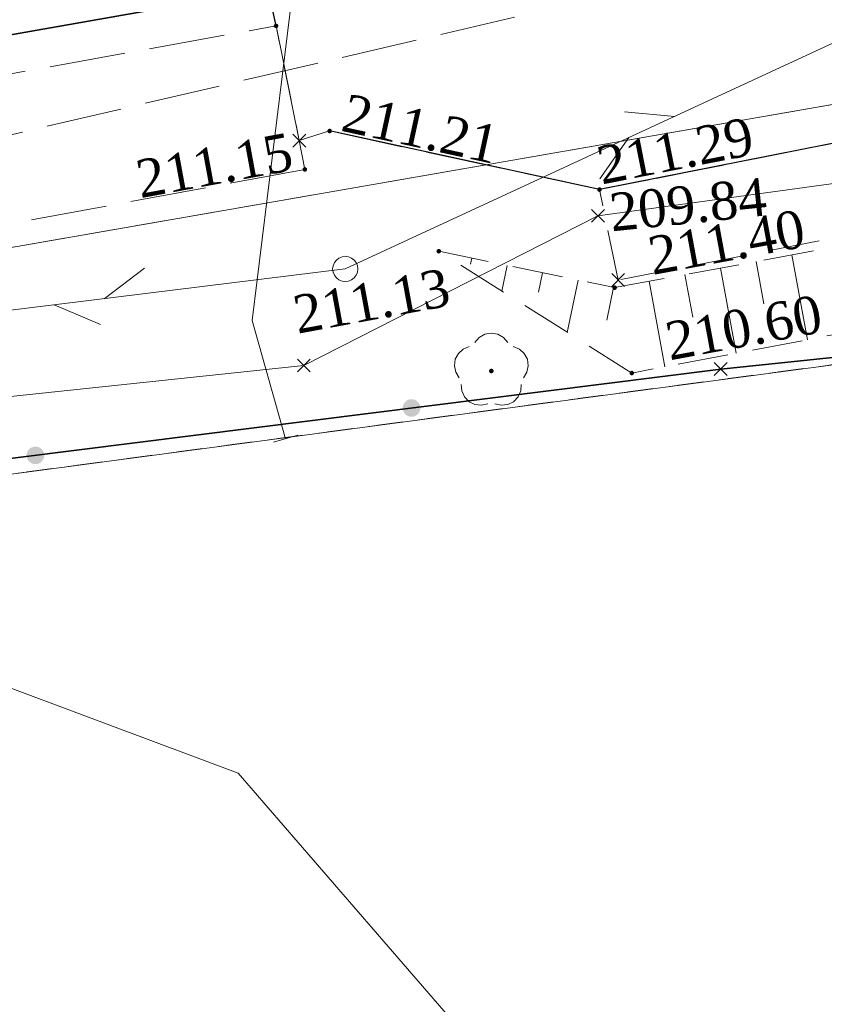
# Model space of a CAD drawing. Extents: x 7414218 to 7427513, y 5544630 to 5555035.
# Tile 35 of 46: x 7419568 to 7419584, y 5549631 to 5549650. Entities that reach past the tile are written whole.
import ezdxf

# ---------------------------------------------------------------- set-up
doc = ezdxf.new("R2010")
doc.units = 0
for name, pattern in [('PRZER1-1', [1, 0.5, -0.5]), ('PRZER2-1', [1.5, 1, -0.5]), ('PRZER3-1', [2, 1.5, -0.5])]:
    doc.linetypes.add(name, pattern=pattern)
doc.layers.get('0').update_dxf_attribs({"linetype": 'CONTINUOUS'})
for name, color, linetype, lineweight in [('EGDE', 7, 'CONTINUOUS', 18), ('GUPPRZ_O', 7, 'CONTINUOUS', 18), ('GUPZCP', 7, 'CONTINUOUS', 18), ('OTKC', 7, 'CONTINUOUS', 18), ('OTKJ', 7, 'CONTINUOUS', 18), ('OTKK', 7, 'CONTINUOUS', 25), ('OTOO', 7, 'CONTINUOUS', 35), ('OTRK', 7, 'CONTINUOUS', 18), ('OTRS', 7, 'CONTINUOUS', 13), ('OTRS_O', 7, 'CONTINUOUS', 13), ('SUPP', 7, 'CONTINUOUS', 18)]:
    doc.layers.add(name, color=color, linetype=linetype, lineweight=lineweight)
for name, color, linetype, lineweight, true_color in [('EGUG', 7, 'CONTINUOUS', 18, 0x008000), ('GELULI', 7, 'CONTINUOUS', 18, 0xfeffff), ('GSPPRB', 7, 'CONTINUOUS', 18, 0x80ffff), ('OTZL', 7, 'CONTINUOUS', 18, 0x008000), ('SUEP', 1, 'CONTINUOUS', 18, 0xff0000), ('SUTP', 7, 'CONTINUOUS', 18, 0xff9100), ('SUWP', 5, 'CONTINUOUS', 18, 0x0000ff)]:
    doc.layers.add(name, color=color, linetype=linetype, lineweight=lineweight, true_color=true_color)
doc.styles.add('Times New Roman', font='times.ttf')

# ---------------------------------------------------------------- blocks, each defined once
blk = doc.blocks.new('GSPWPS1')
blk.add_hatch(color=0).paths.add_polyline_path([(-0.045, 0), (-0.043467, -0.011647), (-0.038971, -0.0225), (-0.03182, -0.03182), (-0.0225, -0.038971), (-0.011647, -0.043467), (0, -0.045), (0.011647, -0.043467), (0.0225, -0.038971), (0.03182, -0.03182), (0.038971, -0.0225), (0.043467, -0.011647), (0.045, 0), (0.043467, 0.011647), (0.038971, 0.0225), (0.03182, 0.03182), (0.0225, 0.038971), (0.011647, 0.043467), (0, 0.045), (-0.011647, 0.043467), (-0.0225, 0.038971), (-0.03182, 0.03182), (-0.038971, 0.0225), (-0.043467, 0.011647)])
blk = doc.blocks.new('GSPRDL1')
blk.add_hatch(color=0).paths.add_polyline_path([(0, -0.045), (0.013906, -0.042798), (0.02645, -0.036406), (0.036406, -0.02645), (0.042798, -0.013906), (0.045, 0), (0.042798, 0.013906), (0.036406, 0.02645), (0.02645, 0.036406), (0.013906, 0.042798), (0, 0.045), (-0.013906, 0.042798), (-0.02645, 0.036406), (-0.036406, 0.02645), (-0.042798, 0.013906), (-0.045, 0), (-0.042798, -0.013906), (-0.036406, -0.02645), (-0.02645, -0.036406), (-0.013906, -0.042798)])
at = {"color": 0}
for points in [[(-0.324277, 0.563333), (-0.240553, 0.662679), (-0.127956, 0.727494), (0, 0.75), (0.127956, 0.727494), (0.240553, 0.662679), (0.324277, 0.563333)], [(-0.635969, -0.134326), (-0.70458, -0.024001), (-0.731429, 0.103115), (-0.713292, 0.231763), (-0.652348, 0.346501), (-0.55591, 0.433559), (-0.435555, 0.482485)], [(0.435555, 0.482485), (0.55591, 0.433559), (0.652348, 0.346501), (0.713292, 0.231763), (0.731429, 0.103115), (0.70458, -0.024001), (0.635969, -0.134326)], [(-0.068773, -0.646351), (-0.194901, -0.677512), (-0.324092, -0.663766), (-0.440839, -0.606763), (-0.531129, -0.513345), (-0.584125, -0.394725), (-0.593465, -0.265141)], [(0.593465, -0.265141), (0.584125, -0.394725), (0.531129, -0.513345), (0.440839, -0.606763), (0.324092, -0.663766), (0.194901, -0.677512), (0.068773, -0.646351)]]:
    blk.add_lwpolyline(points, dxfattribs=at)
blk = doc.blocks.new('GUPISN1')
at = {"color": 0}
blk.add_lwpolyline([(0, 0.25), (0.064705, 0.241481), (0.125, 0.216506), (0.176777, 0.176777), (0.216506, 0.125), (0.241481, 0.064705), (0.25, 0), (0.241481, -0.064705), (0.216506, -0.125), (0.176777, -0.176777), (0.125, -0.216506), (0.064705, -0.241481), (0, -0.25), (-0.064705, -0.241481), (-0.125, -0.216506), (-0.176777, -0.176777), (-0.216506, -0.125), (-0.241481, -0.064705), (-0.25, 0), (-0.241481, 0.064705), (-0.216506, 0.125), (-0.176777, 0.176777), (-0.125, 0.216506), (-0.064705, 0.241481)], close=True, dxfattribs=at)
blk = doc.blocks.new('GUPZCP1')
at = {"color": 0}
blk.add_lwpolyline([(0, 0.25), (0, -0.25)], dxfattribs=at)
blk = doc.blocks.new('GSPPRB0')
at = {"color": 0, "lineweight": 18}
for points in [[(-0.12726, -0.12726), (0.12726, 0.12726)], [(-0.12726, 0.12726), (0.12726, -0.12726)]]:
    blk.add_lwpolyline(points, dxfattribs=at)
blk = doc.blocks.new('KOLO')
blk.add_hatch(color=0).paths.add_polyline_path([(-0.175, 0), (-0.169037, -0.045293), (-0.151554, -0.0875), (-0.123744, -0.123744), (-0.0875, -0.151554), (-0.045293, -0.169037), (0, -0.175), (0.045293, -0.169037), (0.0875, -0.151554), (0.123744, -0.123744), (0.151554, -0.0875), (0.169037, -0.045293), (0.175, 0), (0.169037, 0.045293), (0.151554, 0.0875), (0.123744, 0.123744), (0.0875, 0.151554), (0.045293, 0.169037), (0, 0.175), (-0.045293, 0.169037), (-0.0875, 0.151554), (-0.123744, 0.123744), (-0.151554, 0.0875), (-0.169037, 0.045293)])
blk = doc.blocks.new('SUTP1')
at = {"color": 0}
for points in [[(0.9325, 0), (0.0675, 0.5)], [(-0.0675, 0), (-0.9325, -0.5)]]:
    blk.add_lwpolyline(points, dxfattribs=at)

msp = doc.modelspace()

# ---------------------------------------------------------------- linework, layer by layer
at = {"layer": 'EGDE', "linetype": 'Continuous', "lineweight": 18, "elevation": 10.22}
for points in [[(7419691.9, 5549667.65), (7419649.26, 5549659.54), (7419641.05, 5549657.97), (7419630.6, 5549656.65), (7419619.81, 5549655.03), (7419609.66, 5549653.24), (7419589.07, 5549649.42), (7419557.7, 5549643.96), (7419540.13, 5549643.06), (7419523.27, 5549643.29), (7419509.38, 5549641.39), (7419462.29, 5549628.43), (7419462.45, 5549628.77), (7419446.03, 5549630.99), (7419446.66, 5549622.15), (7419432.87, 5549470.11), (7419428.25, 5549466.49), (7419384.74, 5549466.49), (7419372.42, 5549466.59)], [(7419438.3, 5549490.48), (7419449.43, 5549604.09), (7419450.45, 5549614.49), (7419451.3, 5549617.85), (7419452.51, 5549620.06), (7419454.77, 5549622.45), (7419458.98, 5549625.04), (7419462.38, 5549626.43), (7419462.7, 5549626.56), (7419482.9, 5549629.97), (7419487.71, 5549630.61), (7419562.5, 5549640.55), (7419590.93, 5549644.33), (7419591.23, 5549646.31), (7419603.9, 5549648.9), (7419609.52, 5549650.05), (7419619.85, 5549651.97), (7419630.2, 5549653.58), (7419640.65, 5549655.17), (7419649.84, 5549657.3), (7419665.24, 5549660.9), (7419684.7, 5549663.65), (7419689.36, 5549664.31)]]:
    msp.add_lwpolyline(points, dxfattribs=at)
for points in [[(7419606.85, 5549663.64), (7419588.38, 5549660.2), (7419556.13, 5549655.93), (7419538.53, 5549652.48), (7419528.76, 5549648.51), (7419509.38, 5549641.39), (7419523.27, 5549643.29), (7419540.13, 5549643.06), (7419557.7, 5549643.96), (7419589.07, 5549649.42), (7419609.66, 5549653.24)], [(7419584.48, 5549588.54), (7419590.93, 5549644.33), (7419562.5, 5549640.55), (7419548.95, 5549525.8), (7419576.9, 5549524.47), (7419583.97, 5549584.15)]]:
    msp.add_lwpolyline(points, close=True, dxfattribs=at)
at = {"layer": 'EGUG', "linetype": 'PRZER1-1', "lineweight": 18, "elevation": 10.08}
for points in [[(7419691.9, 5549667.65), (7419649.26, 5549659.54), (7419641.05, 5549657.97), (7419630.6, 5549656.65), (7419619.81, 5549655.03), (7419609.66, 5549653.24), (7419589.07, 5549649.42), (7419557.7, 5549643.96), (7419540.13, 5549643.06), (7419523.27, 5549643.29), (7419509.38, 5549641.39), (7419462.29, 5549628.43), (7419462.45, 5549628.77), (7419446.03, 5549630.99), (7419446.66, 5549622.15), (7419432.87, 5549470.11), (7419428.25, 5549466.49), (7419384.74, 5549466.49), (7419372.42, 5549466.59)], [(7419438.3, 5549490.48), (7419449.43, 5549604.09), (7419450.45, 5549614.49), (7419451.3, 5549617.85), (7419452.51, 5549620.06), (7419454.77, 5549622.45), (7419458.98, 5549625.04), (7419462.38, 5549626.43), (7419462.7, 5549626.56), (7419482.9, 5549629.97), (7419487.71, 5549630.61), (7419562.5, 5549640.55), (7419590.93, 5549644.33), (7419591.23, 5549646.31), (7419603.9, 5549648.9), (7419609.52, 5549650.05), (7419619.85, 5549651.97), (7419630.2, 5549653.58), (7419640.65, 5549655.17), (7419649.84, 5549657.3), (7419665.24, 5549660.9), (7419684.7, 5549663.65), (7419689.36, 5549664.31)]]:
    msp.add_lwpolyline(points, dxfattribs=at)
for points in [[(7419609.66, 5549653.24), (7419606.85, 5549663.64), (7419599.71, 5549662.31), (7419588.38, 5549660.2), (7419556.13, 5549655.93), (7419538.53, 5549652.48), (7419528.76, 5549648.51), (7419509.38, 5549641.39), (7419523.27, 5549643.29), (7419540.13, 5549643.06), (7419557.7, 5549643.96), (7419589.07, 5549649.42)], [(7419576.9, 5549524.47), (7419583.97, 5549584.15), (7419584.48, 5549588.54), (7419590.93, 5549644.33), (7419562.5, 5549640.55), (7419548.95, 5549525.8)]]:
    msp.add_lwpolyline(points, close=True, dxfattribs=at)
at = {"layer": 'GELULI', "linetype": 'PRZER3-1', "lineweight": 18, "elevation": 9.97}
msp.add_lwpolyline([(7419438.62, 5549512.6), (7419443.29, 5549563.89), (7419445.68, 5549585.94), (7419447.5, 5549601.39), (7419450.76, 5549609.57), (7419452.11, 5549612.28), (7419453.38, 5549614.31), (7419455.39, 5549616.63), (7419458.18, 5549619.01), (7419461.51, 5549621.8), (7419471.6, 5549627.81), (7419482.58, 5549632.35), (7419497.87, 5549636.24), (7419510.04, 5549638.43), (7419559.28, 5549645.93), (7419579.5, 5549650.65), (7419586.5, 5549653.62), (7419594.02, 5549659.08), (7419593.81, 5549664.11), (7419595.56, 5549678.05)], dxfattribs=at)
at = {"layer": 'OTKC', "linetype": 'PRZER2-1', "lineweight": 18, "elevation": 10.18}
msp.add_lwpolyline([(7419591.66, 5549647.37), (7419580.32, 5549645.16), (7419579.95, 5549646.95), (7419588.43, 5549648.63)], close=True, dxfattribs=at)
at = {"layer": 'OTKJ', "linetype": 'PRZER3-1', "lineweight": 18, "elevation": 10.18}
msp.add_lwpolyline([(7419573.55, 5549650.19), (7419573.43, 5549650.76), (7419574.14, 5549651.23), (7419578.97, 5549653.92), (7419583.33, 5549654.72, 0.182821), (7419588.56, 5549658.24, 0.18431), (7419589.96, 5549663.39), (7419589.21, 5549668.35, 0.306276), (7419583.82, 5549673.6), (7419599.08, 5549676.17, 0.279529), (7419595.88, 5549669.76), (7419597.11, 5549662.31), (7419597.4, 5549659.62, -0.178034), (7419596.08, 5549654.68, -0.195511), (7419588.43, 5549648.63), (7419579.95, 5549646.95), (7419574.61, 5549648.11), (7419574.01, 5549647.92)], format="xyb", close=True, dxfattribs=at)
msp.add_lwpolyline([(7419488.599, 5549632.479), (7419488.3, 5549632.49), (7419487.43, 5549635.68), (7419499.38, 5549638.61), (7419501.45, 5549639.1), (7419513.38, 5549641.24), (7419528.38, 5549643.65), (7419542.83, 5549645.49), (7419555.43, 5549647.01), (7419559.24, 5549647.6), (7419573.55, 5549650.19), (7419574.01, 5549647.92), (7419574.12, 5549647.35), (7419557.9, 5549644.36), (7419531.96, 5549641.19), (7419528.92, 5549640.76), (7419507.49, 5549637.1), (7419493.874, 5549633.868)], close=True, dxfattribs=at)
at = {"layer": 'OTKK', "linetype": 'Continuous', "lineweight": 25, "elevation": 10.18}
for points in [[(7419599.08, 5549676.17, 0.279529), (7419595.88, 5549669.76), (7419597.11, 5549662.31), (7419597.4, 5549659.62, -0.178034), (7419596.08, 5549654.68, -0.195511), (7419588.43, 5549648.63), (7419579.95, 5549646.95), (7419574.61, 5549648.11)], [(7419573.55, 5549650.19), (7419573.43, 5549650.76), (7419574.14, 5549651.23), (7419578.97, 5549653.92), (7419583.33, 5549654.72, 0.182821), (7419588.56, 5549658.24, 0.18431), (7419589.96, 5549663.39), (7419589.21, 5549668.35, 0.306276), (7419583.82, 5549673.6), (7419582.36, 5549673.39)]]:
    msp.add_lwpolyline(points, format="xyb", dxfattribs=at)
at = {"layer": 'OTOO', "linetype": 'Continuous', "lineweight": 35, "elevation": 10.18}
for points in [[(7419576.97, 5549653.8), (7419571.49, 5549650.57), (7419558.95, 5549648.37), (7419542.63, 5549646.17), (7419528.46, 5549644.11), (7419516.12, 5549642.14)], [(7419591.01, 5549644.3), (7419582.35, 5549643.4), (7419562.67, 5549640.92), (7419539.75, 5549638.2), (7419533.17, 5549637.3), (7419496.96, 5549632.1), (7419496.76, 5549628.67), (7419492.59, 5549629.02)]]:
    msp.add_lwpolyline(points, dxfattribs=at)
at = {"layer": 'OTRK', "linetype": 'PRZER2-1', "lineweight": 18, "elevation": 10.06}
msp.add_lwpolyline([(7419591.89, 5549635.23), (7419590.34, 5549635.72), (7419591.01, 5549641.45), (7419591.33, 5549645.36), (7419580.59, 5549643.32), (7419576.77, 5549645.73), (7419580.25, 5549645.01), (7419591.39, 5549647.07), (7419592.48, 5549646.98), (7419592.72, 5549646.06), (7419592.91, 5549645.64), (7419592.64, 5549641.3)], close=True, dxfattribs=at)
at = {"layer": 'OTRK', "linetype": 'Continuous', "lineweight": 18, "elevation": 10.06}
for points in [[(7419577.422, 5549645.595), (7419577.396, 5549645.473)], [(7419584.064, 5549643.98), (7419583.754, 5549645.658)], [(7419578.019, 5549644.942), (7419578.124, 5549645.45)], [(7419582.655, 5549643.712), (7419582.344, 5549645.397)], [(7419583.049, 5549645.528), (7419583.204, 5549644.687)], [(7419578.826, 5549645.305), (7419578.746, 5549644.919)], [(7419581.639, 5549645.267), (7419581.795, 5549644.423)], [(7419579.314, 5549644.125), (7419579.528, 5549645.159)], [(7419580.229, 5549645.014), (7419580.095, 5549644.366)], [(7419581.247, 5549643.445), (7419580.934, 5549645.137)]]:
    msp.add_lwpolyline(points, dxfattribs=at)
at = {"layer": 'SUEP', "linetype": 'Continuous', "lineweight": 18, "elevation": 10.14}
msp.add_lwpolyline([(7419581.79, 5549579.17), (7419581.74, 5549579.58), (7419580.94, 5549580.91), (7419578.19, 5549587.64), (7419582.5, 5549600.12), (7419585.08, 5549617.71), (7419580.66, 5549625.73), (7419577.85, 5549629.57), (7419572.8, 5549635.4), (7419565.07, 5549638.29), (7419559.66, 5549639.34), (7419558.78, 5549639.26), (7419558.69, 5549639.52), (7419558.58, 5549639.25), (7419556.27, 5549639), (7419509.73, 5549632.34), (7419509.6, 5549632.62), (7419509.52, 5549632.3), (7419497.38, 5549630.51)], dxfattribs=at)
at = {"layer": 'SUTP', "linetype": 'Continuous', "lineweight": 18, "elevation": 10.14}
msp.add_lwpolyline([(7419701.835, 5549662.525), (7419655.48, 5549671), (7419613.49, 5549663.24), (7419574.92, 5549645.38), (7419528.03, 5549639.59), (7419487.59, 5549631.16)], dxfattribs=at)
at = {"layer": 'SUWP', "linetype": 'Continuous', "lineweight": 18, "elevation": 10.14}
for points in [[(7419573.74, 5549642.02), (7419573.08, 5549644.36), (7419573.97, 5549651.61), (7419574.8, 5549657.42), (7419576.54, 5549671.18), (7419575.7, 5549677.49)], [(7419598.93, 5549648.37), (7419598.54, 5549648.91), (7419586.99, 5549647.4), (7419579.92, 5549646.43), (7419574.1, 5549643.47), (7419543.09, 5549640.19), (7419500.56, 5549634.4)]]:
    msp.add_lwpolyline(points, dxfattribs=at)

# ---------------------------------------------------------------- block references
at = {"layer": 'GSPPRB', "linetype": 'Continuous', "lineweight": 18}
for p in [(7419574.01, 5549647.92, 10.28), (7419579.92, 5549646.43, 10.28), (7419580.32, 5549645.16, 10.28), (7419574.1, 5549643.47, 10.28), (7419582.35, 5549643.4, 10.28)]:
    msp.add_blockref('GSPPRB0', p, dxfattribs=at)
at = {"layer": 'GUPZCP', "linetype": 'Continuous', "lineweight": 18, "rotation": 286.2599936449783}
msp.add_blockref('GUPZCP1', (7419573.74, 5549642.02, 10.16), dxfattribs=at)
at = {"layer": 'OTOO', "linetype": 'Continuous', "lineweight": 35, "rotation": 187.1823407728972}
for p in [(7419576.231, 5549642.629, 10.18), (7419576.231, 5549642.629, 10.18), (7419568.789, 5549641.691, 10.18), (7419568.789, 5549641.691, 10.18)]:
    msp.add_blockref('KOLO', p, dxfattribs=at)
at = {"layer": 'OTRS', "linetype": 'Continuous', "lineweight": 13}
for p in [(7419573.55, 5549650.19, 10.08), (7419574.61, 5549648.11, 10.08), (7419574.12, 5549647.35, 10.08), (7419579.95, 5549646.95, 10.08), (7419576.77, 5549645.73, 10.08), (7419580.25, 5549645.01, 10.08), (7419580.59, 5549643.32, 10.08)]:
    msp.add_blockref('GSPWPS1', p, dxfattribs=at)
at = {"layer": 'OTZL', "linetype": 'Continuous', "lineweight": 18}
msp.add_blockref('GSPRDL1', (7419577.81, 5549643.36, 10.12), dxfattribs=at)
at = {"layer": 'SUPP', "linetype": 'Continuous', "lineweight": 18}
msp.add_blockref('GUPISN1', (7419574.92, 5549645.38, 10.16), dxfattribs=at)
at = {"layer": 'SUTP', "linetype": 'Continuous', "lineweight": 18}
for p, rotation in [((7419580.593, 5549648.007, 10.14), 24.84669317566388), ((7419570.084, 5549644.783, 10.14), 187.0392780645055)]:
    msp.add_blockref('SUTP1', p, dxfattribs=dict(at, rotation=rotation))

# ---------------------------------------------------------------- texts
at = {"layer": 'GUPPRZ_O', "linetype": 'Continuous', "lineweight": 0, "style": 'Times New Roman'}
msp.add_text('209.84', height=0.75, rotation=5.91, dxfattribs=at).set_placement((7419580.19, 5549646.122, 10.8))
at = {"layer": 'OTRS_O', "linetype": 'Continuous', "lineweight": 0, "style": 'Times New Roman'}
for s, rotation, p in [('211.21', 347.7441, (7419574.808, 5549648.119, 10.8)), ('211.29', 11.206, (7419579.993, 5549647.049, 10.8)), ('211.15', 10.4447, (7419570.864, 5549646.779, 10.8)), ('211.40', 10.4767, (7419581, 5549645.26, 10.8)), ('211.13', 10.4767, (7419573.974, 5549644.096, 10.8)), ('210.60', 10.4767, (7419581.34, 5549643.57, 10.8))]:
    msp.add_text(s, height=0.75, rotation=rotation, dxfattribs=at).set_placement(p)

doc.saveas('drawing.dxf')
